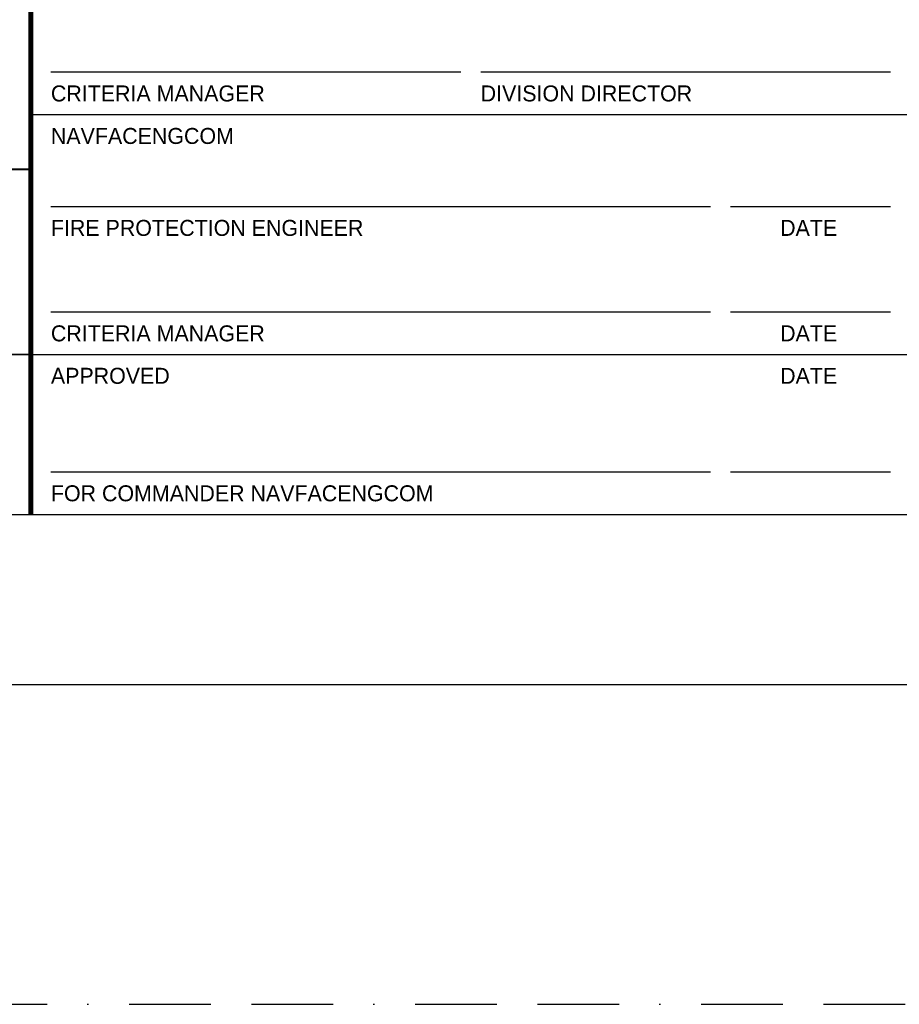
# Model space of a CAD drawing. Extents: x -749 to 3385, y 95 to 3077.
# Tile 3 of 6: x 2394 to 2658, y 95 to 390. Entities that reach past the tile are written whole.
import ezdxf

# ---------------------------------------------------------------- set-up
doc = ezdxf.new("R2010")
doc.units = 0
doc.header["$LTSCALE"] = 49
doc.header["$MEASUREMENT"] = 0
doc.linetypes.add('BORDER', pattern=[1.75, 0.5, -0.25, 0.5, -0.25, 0, -0.25])
for name, color, linetype in [('BDR', 2, 'CONTINUOUS'), ('LOGO', 2, 'CONTINUOUS'), ('WK-LOGO', 7, 'CONTINUOUS')]:
    doc.layers.add(name, color=color, linetype=linetype)
doc.styles.add('SX-FRAC', font='SX-FRAC.shx', dxfattribs={"width": 0.9, "height": 14})

# ---------------------------------------------------------------- blocks, each defined once
blk = doc.blocks.new('WKLOGO')
at = {"layer": 'LOGO', "const_width": 0.01}
blk.add_lwpolyline([(0.9292639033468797, 2.736985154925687), (5.774811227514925, 2.736985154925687), (5.774811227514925, 1.716414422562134), (0.9292639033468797, 1.716414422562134)], close=True, dxfattribs=at)

msp = doc.modelspace()

# ---------------------------------------------------------------- linework, layer by layer
at = {"layer": 'BDR'}
for p, q in [((2403.750379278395, 374.8148634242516), (2526.750379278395, 374.8148634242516)), ((2532.750379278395, 374.8148634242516), (2655.750379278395, 374.8148634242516)), ((2403.750379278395, 334.4664452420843), (2601.750379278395, 334.4664452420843)), ((2607.750379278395, 334.4664452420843), (2655.750379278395, 334.4664452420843)), ((2403.750379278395, 302.8148634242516), (2601.750379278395, 302.8148634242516)), ((2607.750379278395, 302.8148634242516), (2655.750379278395, 302.8148634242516)), ((2403.750379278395, 254.8148634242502), (2601.750379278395, 254.8148634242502)), ((2607.750379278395, 254.8148634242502), (2655.750379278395, 254.8148634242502))]:
    msp.add_line(p, q, dxfattribs=at)
at = {"layer": 'BDR', "color": 3}
for p, q in [((2397.750379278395, 361.9997134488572), (2661.750379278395, 361.9997134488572)), ((2133.750379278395, 289.9997134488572), (3261.750379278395, 289.9997134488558))]:
    msp.add_line(p, q, dxfattribs=at)
at = {"layer": 'BDR', "color": 4}
msp.add_line((-578.2496207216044, 241.9997134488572), (3261.750379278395, 241.9997134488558), dxfattribs=at)
at = {"layer": 'BDR', "color": 5}
msp.add_line((-629.2493341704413, 191), (3312.750092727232, 191), dxfattribs=at)
at = {"layer": 'BDR', "color": 6, "linetype": 'BORDER'}
msp.add_line((-749.249334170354, 95.00000000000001), (3384.750092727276, 95), dxfattribs=at)
at = {"layer": 'BDR', "color": 4, "const_width": 1.5}
msp.add_lwpolyline([(2397.750379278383, 241.9997134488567), (2397.750379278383, 541.9997134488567), (3261.750379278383, 541.9997134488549)], dxfattribs=at)

# ---------------------------------------------------------------- block references
at = {"layer": 'WK-LOGO', "color": 2, "xscale": 54.48300931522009, "yscale": 54.48300931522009, "zscale": 54.48300931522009}
msp.add_blockref('WKLOGO', (2083.12128537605, 196.4842904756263), dxfattribs=at)

# ---------------------------------------------------------------- texts
at = {"layer": 'BDR', "color": 1, "style": 'SX-FRAC'}
for s, height, p in [('CRITERIA MANAGER', 4.8, (2403.744684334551, 365.9627193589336)), ('DIVISION DIRECTOR', 4.8, (2532.728618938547, 365.9708471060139)), ('NAVFACENGCOM', 4.8, (2403.744684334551, 353.2095083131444)), ('FIRE PROTECTION ENGINEER', 4.8, (2403.744684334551, 325.6143011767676)), ('DATE', 4.8, (2622.610137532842, 325.622428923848)), ('CRITERIA MANAGER', 4.8, (2403.744684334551, 293.9627193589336)), ('DATE', 4.8, (2622.610137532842, 293.9708471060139)), ('APPROVED', 4.8, (2403.743540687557, 281.2244209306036)), ('DATE', 4.796875, (2622.610137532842, 281.2180748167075)), ('FOR COMMANDER NAVFACENGCOM', 4.8, (2403.744684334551, 245.9627193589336))]:
    msp.add_text(s, height=height, dxfattribs=at).set_placement(p)

doc.saveas('drawing.dxf')
